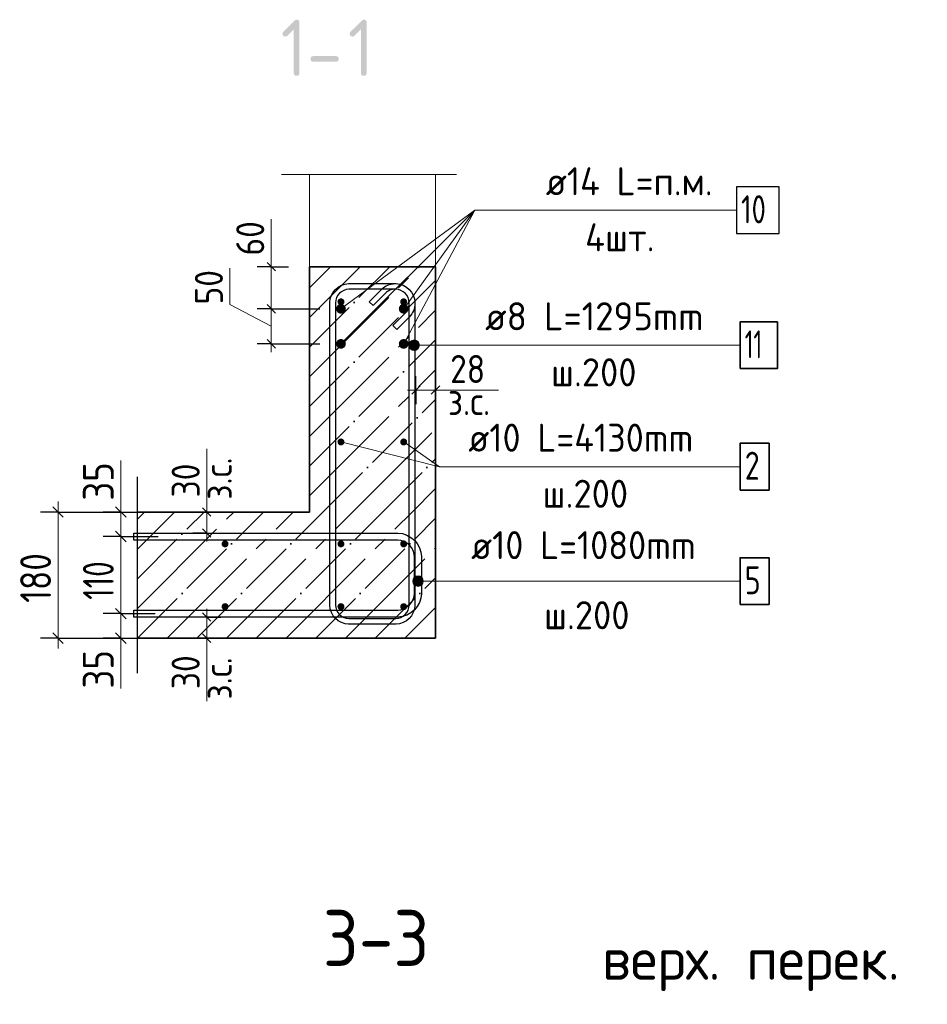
# Model space of a CAD drawing. Header units: millimetres. Extents: x -49773 to 2322955, y -3321 to 58485.
# Tile 170 of 256: x 726484 to 732963, y 10713 to 17739. Entities that reach past the tile are written whole.
import ezdxf

# ---------------------------------------------------------------- set-up
doc = ezdxf.new("R2010")
doc.units = ezdxf.units.MM
doc.linetypes.add('______11', pattern=[500, 400, -50, 0, -50])
doc.linetypes.add('______5', pattern=[1100, 800, -100, 100, -100])
for name, color, linetype, lineweight in [('Standard', 7, 'Continuous', 25), ('Арм.стержн. Арматура края', 96, 'Continuous', 35), ('Арм.стержн. вертикальными 1', 22, 'Continuous', 35), ('Арм.стержн. Доп. арматура', 180, 'Continuous', 35), ('Арм.стержн. Хомут', 240, 'Continuous', 35), ('Высотная отметки_ общее', 7, 'Continuous', 13), ('Размерная линия_ общее', 7, 'Continuous', 13), ('Размерная линия_ общее_1', 7, 'Continuous', 13)]:
    doc.layers.add(name, color=color, linetype=linetype, lineweight=lineweight)
doc.styles.add('ISOCPEUR', font='txt')

msp = doc.modelspace()

# ---------------------------------------------------------------- hatches: boundary and pattern name
at = {"layer": 'Standard', "linetype": 'Continuous', "lineweight": 35, "transparency": 33554687}
for points in [[(728440.2, 17671.1), (728394.1, 17625.1), (728392.7, 17623.6), (728391.1, 17622.6), (728389.5, 17621.5), (728387.8, 17620.8), (728386, 17620.1), (728384.1, 17619.7), (728382.2, 17619.3), (728380.2, 17619.3), (728377.7, 17619.3), (728375.5, 17619.6), (728373.3, 17620), (728371.4, 17620.6), (728369.6, 17621.2), (728368, 17622.1), (728366.5, 17623.1), (728365.2, 17624.3), (728364, 17625.6), (728363, 17627.1), (728362.1, 17628.7), (728361.5, 17630.6), (728360.8, 17632.4), (728360.5, 17634.6), (728360.2, 17636.8), (728360.2, 17639.3), (728360.2, 17641.4), (728360.6, 17643.3), (728360.9, 17645.2), (728361.6, 17646.9), (728362.4, 17648.6), (728363.4, 17650.2), (728364.5, 17651.8), (728366, 17653.3), (728444.1, 17731.4), (728446.1, 17733.4), (728448.1, 17734.9), (728450.1, 17736.4), (728452.1, 17737.3), (728454.1, 17738.3), (728456.1, 17738.8), (728458.2, 17739.3), (728460.2, 17739.3), (728462.7, 17739.3), (728464.9, 17739), (728467.1, 17738.7), (728469, 17738.1), (728470.9, 17737.4), (728472.4, 17736.5), (728474, 17735.6), (728475.2, 17734.3), (728476.5, 17733.1), (728477.4, 17731.5), (728478.4, 17729.9), (728479, 17728.1), (728479.6, 17726.2), (728479.9, 17724), (728480.3, 17721.8), (728480.3, 17719.3), (728480.3, 17359.3), (728480.3, 17356.8), (728479.9, 17354.6), (728479.6, 17352.4), (728479, 17350.6), (728478.4, 17348.7), (728477.4, 17347.1), (728476.5, 17345.6), (728475.2, 17344.3), (728474, 17343.1), (728472.4, 17342.1), (728470.9, 17341.2), (728469, 17340.6), (728467.1, 17339.9), (728464.9, 17339.6), (728462.7, 17339.3), (728460.2, 17339.3), (728457.7, 17339.3), (728455.5, 17339.6), (728453.3, 17339.9), (728451.4, 17340.6), (728449.6, 17341.2), (728448, 17342.1), (728446.4, 17343.1), (728445.2, 17344.3), (728443.9, 17345.6), (728443, 17347.1), (728442.1, 17348.7), (728441.4, 17350.6), (728440.8, 17352.4), (728440.5, 17354.6), (728440.2, 17356.8), (728440.2, 17359.3)], [(728920, 17671.1), (728873.9, 17625.1), (728872.5, 17623.6), (728870.9, 17622.6), (728869.3, 17621.5), (728867.5, 17620.8), (728865.8, 17620.1), (728863.9, 17619.7), (728862, 17619.3), (728860, 17619.3), (728857.5, 17619.3), (728855.3, 17619.6), (728853.1, 17620), (728851.2, 17620.6), (728849.4, 17621.2), (728847.8, 17622.1), (728846.2, 17623.1), (728845, 17624.3), (728843.7, 17625.6), (728842.8, 17627.1), (728841.9, 17628.7), (728841.2, 17630.6), (728840.6, 17632.4), (728840.3, 17634.6), (728840, 17636.8), (728840, 17639.3), (728840, 17641.4), (728840.3, 17643.3), (728840.7, 17645.2), (728841.4, 17646.9), (728842.1, 17648.6), (728843.2, 17650.2), (728844.3, 17651.8), (728845.7, 17653.3), (728923.9, 17731.4), (728925.9, 17733.4), (728927.9, 17734.9), (728929.9, 17736.4), (728931.9, 17737.3), (728933.9, 17738.3), (728935.9, 17738.8), (728937.9, 17739.3), (728940, 17739.3), (728942.5, 17739.3), (728944.7, 17739), (728946.9, 17738.7), (728948.8, 17738.1), (728950.6, 17737.4), (728952.2, 17736.5), (728953.8, 17735.6), (728955, 17734.3), (728956.3, 17733.1), (728957.2, 17731.5), (728958.1, 17729.9), (728958.8, 17728.1), (728959.4, 17726.2), (728959.7, 17724), (728960, 17721.8), (728960, 17719.3), (728960, 17359.3), (728960, 17356.8), (728959.7, 17354.6), (728959.4, 17352.4), (728958.8, 17350.6), (728958.1, 17348.7), (728957.2, 17347.1), (728956.3, 17345.6), (728955, 17344.3), (728953.8, 17343.1), (728952.2, 17342.1), (728950.6, 17341.2), (728948.8, 17340.6), (728946.9, 17339.9), (728944.7, 17339.6), (728942.5, 17339.3), (728940, 17339.3), (728937.5, 17339.3), (728935.3, 17339.6), (728933.1, 17339.9), (728931.2, 17340.6), (728929.3, 17341.2), (728927.8, 17342.1), (728926.2, 17343.1), (728925, 17344.3), (728923.7, 17345.6), (728922.8, 17347.1), (728921.8, 17348.7), (728921.2, 17350.6), (728920.6, 17352.4), (728920.3, 17354.6), (728920, 17356.8), (728920, 17359.3)], [(728740.3, 17439.1), (728580.3, 17439.1), (728577.8, 17439.1), (728575.6, 17439.4), (728573.4, 17439.7), (728571.6, 17440.4), (728569.7, 17441), (728568.1, 17441.9), (728566.6, 17442.9), (728565.3, 17444.1), (728564.1, 17445.4), (728563.1, 17447), (728562.2, 17448.5), (728561.6, 17450.4), (728560.9, 17452.3), (728560.6, 17454.5), (728560.3, 17456.7), (728560.3, 17459.2), (728560.3, 17461.7), (728560.6, 17463.9), (728560.9, 17466), (728561.6, 17467.9), (728562.2, 17469.8), (728563.1, 17471.4), (728564.1, 17472.9), (728565.3, 17474.2), (728566.6, 17475.4), (728568.1, 17476.4), (728569.7, 17477.3), (728571.6, 17478), (728573.4, 17478.6), (728575.6, 17478.9), (728577.8, 17479.2), (728580.3, 17479.2), (728740.3, 17479.2), (728742.8, 17479.2), (728744.9, 17478.9), (728747.1, 17478.6), (728749, 17478), (728750.9, 17477.3), (728752.4, 17476.4), (728754, 17475.4), (728755.3, 17474.2), (728756.5, 17472.9), (728757.4, 17471.4), (728758.4, 17469.8), (728759, 17467.9), (728759.6, 17466), (728759.9, 17463.9), (728760.2, 17461.7), (728760.2, 17459.2), (728760.2, 17456.7), (728759.9, 17454.5), (728759.6, 17452.3), (728759, 17450.4), (728758.4, 17448.5), (728757.4, 17447), (728756.5, 17445.4), (728755.3, 17444.1), (728754, 17442.9), (728752.4, 17441.9), (728750.9, 17441), (728749, 17440.4), (728747.1, 17439.7), (728744.9, 17439.4), (728742.8, 17439.1)]]:
    msp.add_hatch(color=7, dxfattribs=at).paths.add_polyline_path(points, flags=16)
at = {"layer": 'Арм.стержн. Арматура края', "linetype": 'Continuous', "lineweight": 13, "transparency": 33554687}
for points in [[(729294.8, 13714.4), (729294.8, 13751.9), (729289.5, 13733.1)], [(729308.3, 13700.9), (729308.3, 13765.4), (729294.8, 13751.9)], [(729308.3, 13700.9), (729294.8, 13751.9), (729294.8, 13714.4)], [(729327, 13695.6), (729327, 13770.6), (729308.3, 13765.4)], [(729327, 13695.6), (729308.3, 13765.4), (729308.3, 13700.9)], [(729345.8, 13700.9), (729345.8, 13765.4), (729327, 13770.6)], [(729345.8, 13700.9), (729327, 13770.6), (729327, 13695.6)], [(729359.3, 13714.4), (729359.3, 13751.9), (729345.8, 13765.4)], [(729359.3, 13714.4), (729345.8, 13765.4), (729345.8, 13700.9)], [(729359.3, 13751.9), (729359.3, 13714.4), (729364.5, 13733.1)]]:
    msp.add_hatch(color=7, dxfattribs=at).paths.add_polyline_path(points)
at = {"layer": 'Арм.стержн. вертикальными 1', "linetype": 'Continuous', "lineweight": 50, "transparency": 33554687}
for points in [[(728802, 15726.2), (728800.1, 15735.7), (728794.7, 15743.9), (728786.6, 15749.3), (728777, 15751.2), (728767.5, 15749.3), (728759.4, 15743.9), (728753.9, 15735.7), (728752, 15726.2), (728753.9, 15716.6), (728759.4, 15708.5), (728767.5, 15703.1), (728777, 15701.2), (728786.6, 15703.1), (728794.7, 15708.5), (728800.1, 15716.6)], [(729249.7, 15726.2), (729247.8, 15735.7), (729242.4, 15743.9), (729234.3, 15749.3), (729224.7, 15751.2), (729215.1, 15749.3), (729207, 15743.9), (729201.6, 15735.7), (729199.7, 15726.2), (729201.6, 15716.6), (729207, 15708.5), (729215.1, 15703.1), (729224.7, 15701.2), (729234.3, 15703.1), (729242.4, 15708.5), (729247.8, 15716.6)], [(728802, 14726.2), (728800.1, 14735.7), (728794.7, 14743.9), (728786.6, 14749.3), (728777, 14751.2), (728767.5, 14749.3), (728759.4, 14743.9), (728753.9, 14735.7), (728752, 14726.2), (728753.9, 14716.6), (728759.4, 14708.5), (728767.5, 14703.1), (728777, 14701.2), (728786.6, 14703.1), (728794.7, 14708.5), (728800.1, 14716.6)], [(729249.7, 14726.2), (729247.8, 14735.7), (729242.4, 14743.9), (729234.3, 14749.3), (729224.7, 14751.2), (729215.1, 14749.3), (729207, 14743.9), (729201.6, 14735.7), (729199.7, 14726.2), (729201.6, 14716.6), (729207, 14708.5), (729215.1, 14703.1), (729224.7, 14701.2), (729234.3, 14703.1), (729242.4, 14708.5), (729247.8, 14716.6)], [(727974.5, 13998.7), (727972.6, 14008.3), (727967.2, 14016.4), (727959.1, 14021.8), (727949.5, 14023.7), (727940, 14021.8), (727931.9, 14016.4), (727926.5, 14008.3), (727924.5, 13998.7), (727926.5, 13989.1), (727931.9, 13981), (727940, 13975.6), (727949.5, 13973.7), (727959.1, 13975.6), (727967.2, 13981), (727972.6, 13989.1)], [(728802, 13998.7), (728800.1, 14008.3), (728794.7, 14016.4), (728786.6, 14021.8), (728777, 14023.7), (728767.5, 14021.8), (728759.4, 14016.4), (728753.9, 14008.3), (728752, 13998.7), (728753.9, 13989.1), (728759.4, 13981), (728767.5, 13975.6), (728777, 13973.7), (728786.6, 13975.6), (728794.7, 13981), (728800.1, 13989.1)], [(729249.7, 13998.7), (729247.8, 14008.3), (729242.4, 14016.4), (729234.3, 14021.8), (729224.7, 14023.7), (729215.1, 14021.8), (729207, 14016.4), (729201.6, 14008.3), (729199.7, 13998.7), (729201.6, 13989.1), (729207, 13981), (729215.1, 13975.6), (729224.7, 13973.7), (729234.3, 13975.6), (729242.4, 13981), (729247.8, 13989.1)], [(727974.5, 13551), (727972.6, 13560.6), (727967.2, 13568.7), (727959.1, 13574.1), (727949.5, 13576), (727940, 13574.1), (727931.9, 13568.7), (727926.5, 13560.6), (727924.5, 13551), (727926.5, 13541.5), (727931.9, 13533.4), (727940, 13527.9), (727949.5, 13526), (727959.1, 13527.9), (727967.2, 13533.4), (727972.6, 13541.5)], [(728802, 13551), (728800.1, 13560.6), (728794.7, 13568.7), (728786.6, 13574.1), (728777, 13576), (728767.5, 13574.1), (728759.4, 13568.7), (728753.9, 13560.6), (728752, 13551), (728753.9, 13541.5), (728759.4, 13533.4), (728767.5, 13527.9), (728777, 13526), (728786.6, 13527.9), (728794.7, 13533.4), (728800.1, 13541.5)], [(729249.7, 13551), (729247.8, 13560.6), (729242.4, 13568.7), (729234.3, 13574.1), (729224.7, 13576), (729215.1, 13574.1), (729207, 13568.7), (729201.6, 13560.6), (729199.7, 13551), (729201.6, 13541.5), (729207, 13533.4), (729215.1, 13527.9), (729224.7, 13526), (729234.3, 13527.9), (729242.4, 13533.4), (729247.8, 13541.5)]]:
    msp.add_hatch(color=4, dxfattribs=at).paths.add_polyline_path(points)
at = {"layer": 'Арм.стержн. Доп. арматура', "linetype": 'Continuous', "lineweight": 50, "transparency": 33554687}
for points in [[(728812, 15676.2), (728809.4, 15689.6), (728801.8, 15700.9), (728790.4, 15708.5), (728777, 15711.2), (728763.6, 15708.5), (728752.3, 15700.9), (728744.7, 15689.6), (728742, 15676.2), (728744.7, 15662.8), (728752.3, 15651.4), (728763.6, 15643.8), (728777, 15641.2), (728790.4, 15643.8), (728801.8, 15651.4), (728809.4, 15662.8)], [(729259.7, 15676.2), (729257, 15689.6), (729249.4, 15700.9), (729238.1, 15708.5), (729224.7, 15711.2), (729211.3, 15708.5), (729199.9, 15700.9), (729192.4, 15689.6), (729189.7, 15676.2), (729192.4, 15662.8), (729199.9, 15651.4), (729211.3, 15643.8), (729224.7, 15641.2), (729238.1, 15643.8), (729249.4, 15651.4), (729257, 15662.8)], [(728812, 15426.2), (728809.4, 15439.6), (728801.8, 15450.9), (728790.4, 15458.5), (728777, 15461.2), (728763.6, 15458.5), (728752.3, 15450.9), (728744.7, 15439.6), (728742, 15426.2), (728744.7, 15412.8), (728752.3, 15401.4), (728763.6, 15393.9), (728777, 15391.2), (728790.4, 15393.9), (728801.8, 15401.4), (728809.4, 15412.8)], [(729259.7, 15426.2), (729257, 15439.6), (729249.4, 15450.9), (729238.1, 15458.5), (729224.7, 15461.2), (729211.3, 15458.5), (729199.9, 15450.9), (729192.4, 15439.6), (729189.7, 15426.2), (729192.4, 15412.8), (729199.9, 15401.4), (729211.3, 15393.9), (729224.7, 15391.2), (729238.1, 15393.9), (729249.4, 15401.4), (729257, 15412.8)]]:
    msp.add_hatch(color=7, dxfattribs=at).paths.add_polyline_path(points)
at = {"layer": 'Арм.стержн. Хомут', "linetype": 'Continuous', "lineweight": 13, "transparency": 33554687}
for points in [[(729267.1, 15397.7), (729267.1, 15435.2), (729261.9, 15416.5)], [(729267.1, 15435.2), (729280.6, 15384.2), (729280.6, 15448.7)], [(729267.1, 15435.2), (729267.1, 15397.7), (729280.6, 15384.2)], [(729280.6, 15448.7), (729299.4, 15379), (729299.4, 15454)], [(729280.6, 15448.7), (729280.6, 15384.2), (729299.4, 15379)], [(729299.4, 15454), (729299.4, 15379), (729318.1, 15384.2)], [(729299.4, 15454), (729318.1, 15384.2), (729318.1, 15448.7)], [(729318.1, 15448.7), (729318.1, 15384.2), (729331.6, 15397.7)], [(729318.1, 15448.7), (729331.6, 15397.7), (729331.6, 15435.2)], [(729331.6, 15435.2), (729331.6, 15397.7), (729336.9, 15416.5)]]:
    msp.add_hatch(color=7, dxfattribs=at).paths.add_polyline_path(points)

# ---------------------------------------------------------------- linework, layer by layer
at = {"layer": 'Standard', "color": 7, "linetype": 'Continuous', "lineweight": 13, "transparency": 33554687}
for p, q in [((728352, 16634.9), (729602, 16634.9)), ((729452, 15096.6), (729902, 15096.6)), ((728777, 14726.2), (729479.4, 14549.8)), ((727818.7, 14226.2), (727818.7, 14676.2)), ((727818.7, 13326.2), (727818.7, 12876.2))]:
    msp.add_line(p, q, dxfattribs=at)
at = {"layer": 'Standard', "color": 253, "linetype": '______11', "lineweight": 35, "true_color": 0xababab, "transparency": 33554687}
for p, q in [((728552, 15402.6), (729125.6, 15976.2)), ((728552, 15826.9), (728701.4, 15976.2)), ((728552, 14978.3), (729452, 15878.3)), ((728552, 14554.1), (729452, 15454.1)), ((728648.4, 14226.2), (729452, 15029.8)), ((729072.7, 14226.2), (729452, 14605.5)), ((727323.6, 14174.2), (727375.6, 14226.2)), ((727323.6, 13749.9), (727799.9, 14226.2)), ((727324.1, 13326.2), (728224.1, 14226.2)), ((727748.4, 13326.2), (728648.4, 14226.2)), ((728172.7, 13326.2), (729072.7, 14226.2)), ((728596.9, 13326.2), (729452, 14181.3)), ((729021.2, 13326.2), (729452, 13757)), ((729445.5, 13326.2), (729452, 13332.8))]:
    msp.add_line(p, q, dxfattribs=at)
at = {"layer": 'Standard', "color": 253, "linetype": '______5', "lineweight": 35, "true_color": 0xababab, "transparency": 33554687}
for p, q in [((728552, 15190.5), (729337.7, 15976.2)), ((728552, 15614.7), (728913.5, 15976.2)), ((728552, 14766.2), (729452, 15666.2)), ((728552, 14341.9), (729452, 15241.9)), ((728860.5, 14226.2), (729452, 14817.7)), ((729284.8, 14226.2), (729452, 14393.4)), ((727323.6, 13962.1), (727587.7, 14226.2)), ((727323.6, 13537.8), (728012, 14226.2)), ((727536.3, 13326.2), (728436.3, 14226.2)), ((727960.5, 13326.2), (728860.5, 14226.2)), ((728384.8, 13326.2), (729284.8, 14226.2)), ((728809.1, 13326.2), (729452, 13969.1)), ((729233.3, 13326.2), (729452, 13544.9))]:
    msp.add_line(p, q, dxfattribs=at)
at = {"layer": 'Standard', "color": 7, "linetype": 'Continuous', "lineweight": 35, "transparency": 33554687}
for p, q in [((728552, 15976.2), (728552, 14226.2)), ((729452, 15976.2), (728552, 15976.2)), ((729452, 14226.2), (729452, 15976.2)), ((728552, 14226.2), (727323.6, 14226.2)), ((729452, 13326.2), (729452, 14226.2)), ((727323.6, 13326.2), (729452, 13326.2))]:
    msp.add_line(p, q, dxfattribs=at)
at = {"layer": 'Standard', "color": 7, "linetype": 'Continuous', "lineweight": 25, "transparency": 33554687}
msp.add_line((727323.6, 13076.2), (727323.6, 14476.2), dxfattribs=at)
at = {"layer": 'Standard', "color": 7, "linetype": 'Continuous', "lineweight": 13, "transparency": 33554687}
msp.add_lwpolyline([(728552, 15976.2), (729452, 15976.2), (729452, 16634.9), (728552, 16634.9), (728552, 15976.2)], dxfattribs=at)
at = {"layer": 'Арм.стержн. Арматура края', "color": 7, "linetype": 'Continuous', "lineweight": 13, "transparency": 33554687}
for p, q in [((729289.5, 13733.1), (729289.5, 13733.1)), ((729327, 13770.6), (729327, 13770.6)), ((729606.1, 13733.1), (729327, 13733.1)), ((729364.5, 13733.1), (729364.5, 13733.1)), ((729606.1, 13733.1), (731626.1, 13733.1)), ((729327, 13695.6), (729327, 13695.6))]:
    msp.add_line(p, q, dxfattribs=at)
at = {"layer": 'Арм.стержн. Арматура края', "color": 4, "linetype": 'Continuous', "lineweight": 25, "transparency": 33554687}
msp.add_lwpolyline([(727298.6, 13526.2), (729181.8, 13526.2), (729204.4, 13529.3), (729227.3, 13536.9), (729248.3, 13548.6), (729265.4, 13562.9), (729279.6, 13579.9), (729291.3, 13600.9), (729298.9, 13623.8), (729302, 13646.4), (729302, 13906), (729298.9, 13928.6), (729291.3, 13951.5), (729279.6, 13972.4), (729265.4, 13989.5), (729248.3, 14003.8), (729227.3, 14015.5), (729204.4, 14023), (729181.8, 14026.2), (727298.6, 14026.2), (727298.6, 14076.2), (729185.3, 14076.2), (729215.8, 14071.9), (729247.6, 14061.5), (729276.8, 14045.1), (729300.8, 14025), (729320.9, 14000.9), (729337.3, 13971.7), (729347.8, 13940), (729352, 13909.4), (729352, 13642.9), (729347.8, 13612.4), (729337.3, 13580.7), (729320.9, 13551.4), (729300.8, 13527.4), (729276.8, 13507.3), (729247.6, 13490.9), (729215.8, 13480.4), (729185.3, 13476.2), (727298.6, 13476.2), (727298.6, 13526.2)], dxfattribs=at)
at = {"layer": 'Арм.стержн. Арматура края', "color": 7, "linetype": 'Continuous', "lineweight": 35, "transparency": 33554687}
msp.add_lwpolyline([(731626.1, 13566.5), (731832.7, 13566.5), (731832.7, 13899.8), (731626.1, 13899.8), (731626.1, 13566.5)], dxfattribs=at)
at = {"layer": 'Арм.стержн. Арматура края', "color": 7, "linetype": 'Continuous', "lineweight": 13, "transparency": 33554687}
msp.add_circle((729327, 13733.1), 37.5, dxfattribs=at)
at = {"layer": 'Арм.стержн. вертикальными 1', "color": 7, "linetype": 'Continuous', "lineweight": 13, "transparency": 33554687}
for q in [(729224.7, 14726.2), (731626.1, 14549.8)]:
    msp.add_line((729479.4, 14549.8), q, dxfattribs=at)
at = {"layer": 'Арм.стержн. вертикальными 1', "color": 7, "linetype": 'Continuous', "lineweight": 35, "transparency": 33554687}
msp.add_lwpolyline([(731626.1, 14383.1), (731832.7, 14383.1), (731832.7, 14716.5), (731626.1, 14716.5), (731626.1, 14383.1)], dxfattribs=at)
at = {"layer": 'Арм.стержн. Доп. арматура', "color": 7, "linetype": 'Continuous', "lineweight": 13, "transparency": 33554687}
for q in [(728777, 15676.2), (728777, 15426.2), (729224.7, 15676.2), (729224.7, 15426.2), (731599.4, 16379.7)]:
    msp.add_line((729732.8, 16379.7), q, dxfattribs=at)
at = {"layer": 'Арм.стержн. Доп. арматура', "color": 7, "linetype": 'Continuous', "lineweight": 25, "transparency": 33554687}
msp.add_lwpolyline([(731599.4, 16213.1), (731906.1, 16213.1), (731906.1, 16546.4), (731599.4, 16546.4), (731599.4, 16213.1)], dxfattribs=at)
at = {"layer": 'Арм.стержн. Хомут', "color": 7, "linetype": 'Continuous', "lineweight": 13, "transparency": 33554687}
for p, q in [((729261.9, 15416.5), (729261.9, 15416.5)), ((729299.4, 15454), (729299.4, 15454)), ((729299.4, 15416.5), (731626.1, 15416.5)), ((729299.4, 15416.5), (729299.4, 15416.5)), ((729336.9, 15416.5), (729336.9, 15416.5)), ((729299.4, 15379), (729299.4, 15379))]:
    msp.add_line(p, q, dxfattribs=at)
at = {"layer": 'Арм.стержн. Хомут', "color": 40, "linetype": 'Continuous', "lineweight": 25, "transparency": 33554687}
msp.add_lwpolyline([(729147.5, 15557.5), (729236.8, 15646.8), (729242.9, 15653.9), (729248.4, 15661.5), (729253.2, 15669.6), (729257.1, 15677.9), (729260.2, 15686.6), (729262.5, 15695.6), (729264, 15704.9), (729264.7, 15714.3), (729264.7, 15720), (729262.2, 15738.1), (729256.1, 15756.4), (729246.7, 15773.2), (729235.3, 15786.8), (729221.7, 15798.2), (729204.9, 15807.6), (729186.6, 15813.7), (729168.5, 15816.2), (728833.2, 15816.2), (728815.1, 15813.7), (728796.8, 15807.6), (728780, 15798.2), (728766.4, 15786.8), (728755, 15773.2), (728745.6, 15756.4), (728739.5, 15738.1), (728737, 15720), (728737, 13562.2), (728739.5, 13544.1), (728745.6, 13525.8), (728755, 13509), (728766.4, 13495.4), (728780, 13484), (728796.8, 13474.6), (728815.1, 13468.6), (728833.2, 13466), (729168.5, 13466), (729186.6, 13468.6), (729204.9, 13474.6), (729221.7, 13484), (729235.3, 13495.4), (729246.7, 13509), (729256.1, 13525.8), (729262.2, 13544.1), (729264.7, 13562.2), (729264.7, 15720), (729262.2, 15738.1), (729256.1, 15756.4), (729246.7, 15773.2), (729235.3, 15786.8), (729221.7, 15798.2), (729204.9, 15807.6), (729186.6, 15813.7), (729168.5, 15816.2), (729162.8, 15816.2), (729153.4, 15815.5), (729144.1, 15814), (729135.1, 15811.7), (729126.4, 15808.5), (729118.1, 15804.6), (729110.1, 15799.9), (729102.4, 15794.4), (729095.3, 15788.2), (729006, 15698.9), (728977.7, 15727.2), (729068, 15817.5), (729077.6, 15825.8), (729088.2, 15833.4), (729099.4, 15840.1), (729111.1, 15845.5), (729123.2, 15849.9), (729135.9, 15853.2), (729148.8, 15855.3), (729161.4, 15856.2), (729171.3, 15856.2), (729195.7, 15852.8), (729221.1, 15844.4), (729244.5, 15831.3), (729263.7, 15815.2), (729279.8, 15796), (729292.9, 15772.6), (729301.3, 15747.2), (729304.7, 15722.8), (729304.7, 13559.4), (729301.3, 13535), (729292.9, 13509.6), (729279.8, 13486.2), (729263.7, 13467), (729244.5, 13450.9), (729221.1, 13437.8), (729195.7, 13429.4), (729171.3, 13426), (728830.4, 13426), (728806, 13429.4), (728780.6, 13437.8), (728757.2, 13450.9), (728738, 13467), (728721.9, 13486.2), (728708.8, 13509.6), (728700.4, 13535), (728697, 13559.4), (728697, 15722.8), (728700.4, 15747.2), (728708.8, 15772.6), (728721.9, 15796), (728738, 15815.2), (728757.2, 15831.3), (728780.6, 15844.4), (728806, 15852.8), (728830.4, 15856.2), (729171.3, 15856.2), (729195.7, 15852.8), (729221.1, 15844.4), (729244.5, 15831.3), (729263.7, 15815.2), (729279.8, 15796), (729292.9, 15772.6), (729301.3, 15747.2), (729304.7, 15722.8), (729304.7, 15712.9), (729303.8, 15700.3), (729301.7, 15687.4), (729298.4, 15674.7), (729294.1, 15662.6), (729288.6, 15650.9), (729282, 15639.7), (729274.3, 15629.1), (729266, 15619.5), (729175.7, 15529.2), (729147.5, 15557.5)], dxfattribs=at)
at = {"layer": 'Арм.стержн. Хомут', "color": 7, "linetype": 'Continuous', "lineweight": 35, "transparency": 33554687}
msp.add_lwpolyline([(731626.1, 15249.8), (731892.7, 15249.8), (731892.7, 15583.1), (731626.1, 15583.1), (731626.1, 15249.8)], dxfattribs=at)
at = {"layer": 'Арм.стержн. Хомут', "color": 7, "linetype": 'Continuous', "lineweight": 13, "transparency": 33554687}
msp.add_circle((729299.4, 15416.5), 37.5, dxfattribs=at)
at = {"layer": 'Размерная линия_ общее', "color": 7, "linetype": 'Continuous', "lineweight": 13, "transparency": 33554687}
for p, q in [((727205.1, 14307.1), (727205.1, 14593.1)), ((726757.5, 14226.2), (726757.5, 14301.2)), ((727205.1, 14138.7), (727205.1, 14307.1)), ((727205.1, 14226.2), (727205.1, 14301.2)), ((727205.1, 14051.2), (727205.1, 14226.2)), ((727205.1, 13501.2), (727205.1, 14051.2)), ((727205.1, 13326.2), (727205.1, 13501.2)), ((727205.1, 13413.7), (727204.7, 13252.7)), ((726757.5, 13326.2), (726757.5, 13251.2)), ((727205.1, 13326.2), (727205.1, 13251.2)), ((727204.7, 13252.7), (727204.7, 12966.7))]:
    msp.add_line(p, q, dxfattribs=at)
at = {"layer": 'Размерная линия_ общее', "color": 7, "linetype": 'Continuous', "lineweight": 25, "transparency": 33554687}
for p, q in [((726795, 14188.7), (726720, 14263.7)), ((727242.6, 14188.7), (727167.6, 14263.7)), ((727242.6, 14013.7), (727167.6, 14088.7)), ((727242.6, 13463.7), (727167.6, 13538.7)), ((726795, 13288.7), (726720, 13363.7)), ((727242.6, 13288.7), (727167.6, 13363.7))]:
    msp.add_line(p, q, dxfattribs=at)
at = {"layer": 'Размерная линия_ общее', "color": 253, "linetype": 'Continuous', "lineweight": -3, "true_color": 0xa0a0a0, "transparency": 33554687}
for p, q in [((726757.5, 14226.2), (726632.6, 14226.2)), ((726757.5, 14226.2), (726882.5, 14226.2)), ((726757.5, 14226.2), (727473, 14226.2)), ((727205.1, 14226.2), (727080.1, 14226.2)), ((727205.1, 14226.2), (727330.1, 14226.2)), ((727205.1, 14226.2), (727500.8, 14226.2)), ((727205.1, 14051.2), (727080.1, 14051.2)), ((727205.1, 14051.2), (727330.1, 14051.2)), ((727205.1, 14051.2), (727471.4, 14051.2)), ((727205.1, 13501.2), (727080.1, 13501.2)), ((727205.1, 13501.2), (727330.1, 13501.2)), ((727205.1, 13501.2), (727450.9, 13501.2)), ((726757.5, 13326.2), (726632.6, 13326.2)), ((726757.5, 13326.2), (726882.5, 13326.2)), ((726757.5, 13326.2), (727440.8, 13326.2)), ((727205.1, 13326.2), (727080.1, 13326.2)), ((727205.1, 13326.2), (727330.1, 13326.2)), ((727205.1, 13326.2), (727540.8, 13326.2))]:
    msp.add_line(p, q, dxfattribs=at)
at = {"layer": 'Размерная линия_ общее', "color": 7, "linetype": 'Continuous', "lineweight": 13, "transparency": 33554687}
msp.add_lwpolyline([(726757.5, 13326.2), (726757.5, 13498.2), (726757.5, 13498.2), (726757.5, 14226.2)], dxfattribs=at)
at = {"layer": 'Размерная линия_ общее_1', "color": 7, "linetype": 'Continuous', "lineweight": 13, "transparency": 33554687}
for p, q in [((728279.3, 16056.4), (728279.3, 16316.4)), ((728279.4, 15826.2), (728279.3, 16056.4)), ((728279.4, 15976.2), (728279.4, 16036.2)), ((727984.4, 15706.9), (727984.4, 15967)), ((728279.4, 15551.2), (727984.4, 15706.9)), ((728279.4, 15426.2), (728279.4, 15676.2)), ((728279.4, 15426.2), (728279.4, 15366.2)), ((729312, 15096.6), (729252, 15096.6)), ((729312, 15096.6), (729452, 15096.6)), ((729452, 15096.6), (729512, 15096.6)), ((727818.7, 14226.2), (727818.7, 14286.2)), ((727818.7, 14076.2), (727818.7, 14226.2)), ((727818.7, 14076.2), (727818.7, 14016.2)), ((727818.7, 13476.2), (727818.7, 13536.2)), ((727818.7, 13476.2), (727818.7, 13326.2)), ((727818.7, 13326.2), (727818.7, 13266.2))]:
    msp.add_line(p, q, dxfattribs=at)
at = {"layer": 'Размерная линия_ общее_1', "color": 253, "linetype": 'Continuous', "lineweight": -3, "true_color": 0xa0a0a0, "transparency": 33554687}
for p, q in [((728279.4, 15976.2), (728179.4, 15976.2)), ((728279.4, 15976.2), (728379.4, 15976.2)), ((728279.4, 15976.2), (728402, 15976.2)), ((728279.4, 15676.2), (728179.4, 15676.2)), ((728279.4, 15676.2), (728379.4, 15676.2)), ((728279.4, 15676.2), (728627, 15676.2)), ((728279.4, 15426.2), (728179.4, 15426.2)), ((728279.4, 15426.2), (728379.4, 15426.2)), ((728279.4, 15426.2), (728627, 15426.2)), ((729312, 15096.6), (729312, 15196.6)), ((729452, 15096.6), (729452, 15196.6)), ((729312, 15096.6), (729312, 14996.6)), ((729312, 15096.6), (729312, 15096.6)), ((729452, 15096.6), (729452, 14996.6)), ((729452, 15096.6), (729452, 15096.6)), ((727818.7, 14226.2), (727718.7, 14226.2)), ((727818.7, 14226.2), (727918.7, 14226.2)), ((727818.7, 14076.2), (727718.7, 14076.2)), ((727818.7, 14076.2), (727918.7, 14076.2)), ((727818.7, 13476.2), (727718.7, 13476.2)), ((727818.7, 13476.2), (727918.7, 13476.2)), ((727818.7, 13326.2), (727718.7, 13326.2)), ((727818.7, 13326.2), (727918.7, 13326.2))]:
    msp.add_line(p, q, dxfattribs=at)
at = {"layer": 'Размерная линия_ общее_1', "color": 7, "linetype": 'Continuous', "lineweight": 25, "transparency": 33554687}
for p, q in [((728309.4, 15946.2), (728249.4, 16006.2)), ((728309.4, 15646.2), (728249.4, 15706.2)), ((728309.4, 15396.2), (728249.4, 15456.2)), ((729282, 15066.6), (729342, 15126.6)), ((729422, 15066.6), (729482, 15126.6)), ((727848.7, 14196.2), (727788.7, 14256.2)), ((727848.7, 14046.2), (727788.7, 14106.2)), ((727788.7, 13506.2), (727848.7, 13446.2)), ((727788.7, 13356.2), (727848.7, 13296.2))]:
    msp.add_line(p, q, dxfattribs=at)
at = {"layer": 'Размерная линия_ общее_1', "color": 7, "linetype": 'Continuous', "lineweight": 13, "transparency": 33554687}
msp.add_lwpolyline([(728279.4, 15676.2), (728279.4, 15776.1), (728279.4, 15776.1), (728279.4, 15976.2)], dxfattribs=at)

# ---------------------------------------------------------------- texts
at = {"layer": 'Standard', "color": 7, "linetype": 'Continuous', "lineweight": 35, "transparency": 33554687, "insert": (728647.7, 10986.2), "char_height": 400, "width": 1021.794, "attachment_point": 7, "style": 'ISOCPEUR'}
msp.add_mtext('\\W0.91;3-3', dxfattribs=at)
at = {"layer": 'Арм.стержн. Арматура края', "color": 7, "linetype": 'Continuous', "lineweight": 25, "transparency": 33554687, "char_height": 200, "attachment_point": 7, "style": 'ISOCPEUR'}
for s, insert, width in [('\\W0.94;ø10 L=1080mm ', (729706.1, 13889.8), 1913.071), ('\\W0.78;5', (731659.4, 13639.8), 217.601), ('\\W0.95;ш.200 ', (730226.1, 13389.8), 874.669)]:
    msp.add_mtext(s, dxfattribs=dict(at, insert=insert, width=width))
at = {"layer": 'Арм.стержн. вертикальными 1', "color": 7, "linetype": 'Continuous', "lineweight": 25, "transparency": 33554687, "char_height": 200, "attachment_point": 7, "style": 'ISOCPEUR'}
for s, insert, width in [('\\W0.94;ø10 L=4130mm ', (729686.1, 14656.5), 1933.168), ('\\W0.78;2', (731659.4, 14456.5), 217.601), ('\\W0.95;ш.200 ', (730216.1, 14256.5), 874.662)]:
    msp.add_mtext(s, dxfattribs=dict(at, insert=insert, width=width))
at = {"layer": 'Арм.стержн. Доп. арматура', "color": 7, "linetype": 'Continuous', "lineweight": 25, "transparency": 33554687, "char_height": 200, "attachment_point": 7, "style": 'ISOCPEUR'}
for s, insert, width in [('\\W0.94;ø14 L=п.м.', (730239.4, 16486.4), 1353.358), ('\\W0.75;10', (731632.8, 16286.4), 314.859), ('\\W0.95;4шт. ', (730519.4, 16086.4), 794.38)]:
    msp.add_mtext(s, dxfattribs=dict(at, insert=insert, width=width))
at = {"layer": 'Арм.стержн. Хомут', "color": 7, "linetype": 'Continuous', "lineweight": 25, "transparency": 33554687, "char_height": 200, "attachment_point": 7, "style": 'ISOCPEUR'}
for s, insert, width in [('\\W0.96;ø8 L=1295mm ', (729806.1, 15523.1), 1814.81), ('\\W0.62;11', (731659.4, 15323.1), 262.5), ('\\W0.95;ш.200 ', (730276.1, 15123.1), 874.662)]:
    msp.add_mtext(s, dxfattribs=dict(at, insert=insert, width=width))
at = {"layer": 'Высотная отметки_ общее', "color": 7, "linetype": 'Continuous', "lineweight": 25, "transparency": 33554687, "insert": (730640.9, 10807.1), "char_height": 300, "width": 2394.336, "attachment_point": 7, "style": 'ISOCPEUR'}
msp.add_mtext('\\W0.97;верх. перек.', dxfattribs=at)
at = {"layer": 'Размерная линия_ общее', "color": 7, "linetype": 'Continuous', "lineweight": 25, "transparency": 33554687, "char_height": 220, "attachment_point": 7, "rotation": 90, "style": 'ISOCPEUR'}
for s, insert, width in [('\\W0.87;35', (727155.1, 14307.1), 403.924), ('\\W0.83;180', (726707.5, 13578.2), 508.571), ('\\W0.74;110', (727155.1, 13600.2), 455.162), ('\\W0.87;35', (727154.7, 12966.7), 403.932)]:
    msp.add_mtext(s, dxfattribs=dict(at, insert=insert, width=width))
at = {"layer": 'Размерная линия_ общее_1', "color": 7, "linetype": 'Continuous', "lineweight": 18, "transparency": 33554687, "char_height": 200, "attachment_point": 7, "rotation": 90, "style": 'ISOCPEUR'}
for s, insert, width in [('\\W0.87;60', (728229.4, 16056.4), 367.202), ('\\W0.87;50', (727934.4, 15706.9), 367.21), ('\\W0.90;з.с.', (727997.4, 14314.1), 459.942), ('\\W0.87;30', (727768.7, 14330.3), 367.202), ('\\W0.87;30', (727768.7, 12962.1), 367.202), ('\\W0.90;з.с.', (727997.4, 12888.2), 459.942)]:
    msp.add_mtext(s, dxfattribs=dict(at, insert=insert, width=width))
at = {"layer": 'Размерная линия_ общее_1', "color": 7, "linetype": 'Continuous', "lineweight": 18, "transparency": 33554687, "char_height": 200, "attachment_point": 7, "style": 'ISOCPEUR'}
for s, insert, width in [('\\W0.87;28', (729556.1, 15146.6), 367.202), ('\\W0.90;з.с.', (729540, 14917.9), 459.942)]:
    msp.add_mtext(s, dxfattribs=dict(at, insert=insert, width=width))

doc.saveas('drawing.dxf')
